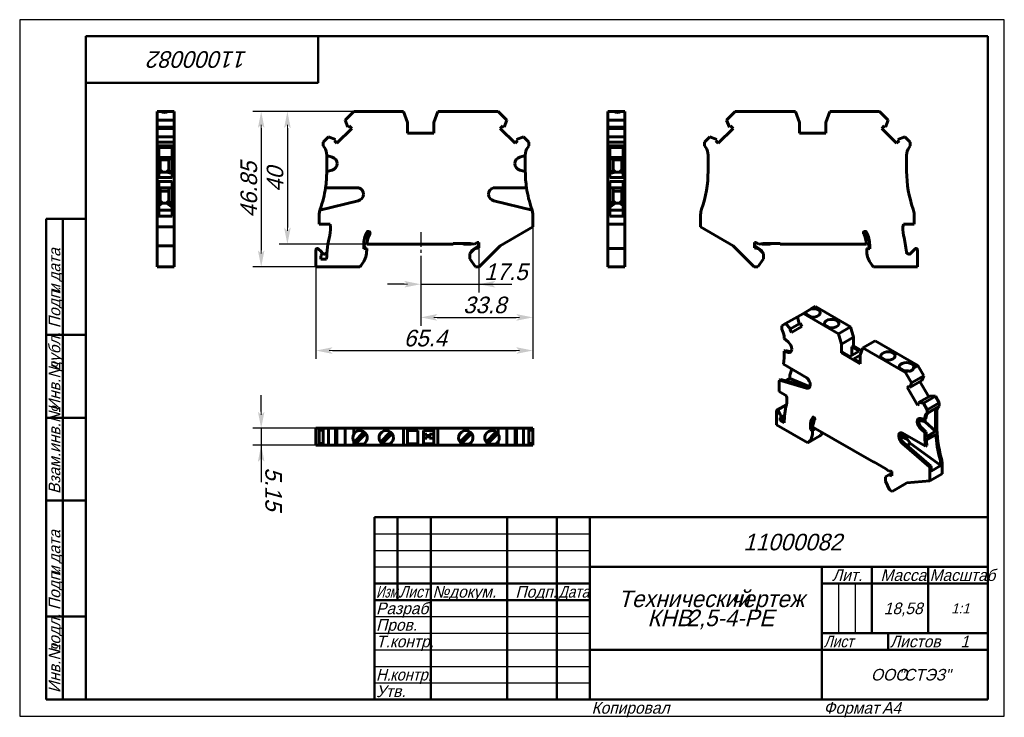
# Model space of a CAD drawing. Header units: millimetres. Extents: x 0 to 297, y 0 to 210.
import ezdxf

# ---------------------------------------------------------------- set-up
doc = ezdxf.new("R2010")
doc.units = ezdxf.units.MM
doc.linetypes.add('CENTER_per1_scale0.139370', pattern=[7.08, 4.425, -0.885, 0.885, -0.885])
doc.styles.add('TextStyle_1', font='T-FLEX Type A.TTF', dxfattribs={"oblique": 15, "height": 5})
doc.styles.add('TextStyle_2', font='T-FLEX Type A.TTF', dxfattribs={"oblique": 15, "height": 3.5})
doc.styles.add('TextStyle_3', font='T-FLEX Type A.TTF', dxfattribs={"width": 0.744064, "oblique": 15, "height": 3.5})
doc.styles.add('TextStyle_4', font='T-FLEX Type A.TTF', dxfattribs={"width": 0.883061, "oblique": 15, "height": 3.5})
doc.styles.add('TextStyle_5', font='T-FLEX Type A.TTF', dxfattribs={"width": 0.94413, "oblique": 15, "height": 3.5})
doc.styles.add('TextStyle_6', font='T-FLEX Type A.TTF', dxfattribs={"width": 0.98844, "oblique": 15, "height": 3.5})
doc.styles.add('TextStyle_7', font='T-FLEX Type A.TTF', dxfattribs={"oblique": 15, "height": 5})
doc.styles.add('TextStyle_8', font='T-FLEX Type A.TTF', dxfattribs={"oblique": 15, "height": 3})
doc.styles.add('TextStyle_9', font='T-FLEX Type A.TTF', dxfattribs={"oblique": 15, "height": 3.5})
doc.dimstyles.new('DIM_ST_1', dxfattribs={"dimtxt": 5, "dimasz": 5, "dimexe": 2.5, "dimexo": 0, "dimtad": 1, "dimrnd": 0.01, "dimdsep": 46, "dimtxsty": 'TextStyle_1', "dimblk": 'Arrow_3_C7_Status', "dimcen": 0.09, "dimclrd": 7, "dimclre": 7, "dimclrt": 7, "dimazin": 0, "dimtfac": 1, "dimtdec": 0, "dimtmove": 0, "dimatfit": 0, "dimldrblk": 'NONE', "dimfxl": 1, "dimtvp": 1, "dimtolj": 1, "dimarcsym": 0})
doc.dimstyles.new('DIM_ST_2', dxfattribs={"dimtxt": 5, "dimasz": 5, "dimexe": 2.5, "dimexo": 0, "dimtad": 1, "dimrnd": 0.01, "dimdsep": 46, "dimtxsty": 'TextStyle_1', "dimblk": 'Arrow_3_C7_Status', "dimcen": 0.09, "dimclrd": 7, "dimclre": 7, "dimclrt": 7, "dimazin": 0, "dimtfac": 1, "dimtdec": 0, "dimtmove": 0, "dimatfit": 0, "dimldrblk": 'NONE', "dimfxl": 1, "dimtvp": 1, "dimtolj": 1, "dimarcsym": 0})
doc.dimstyles.new('DIM_ST_3', dxfattribs={"dimtxt": 5, "dimasz": 5, "dimexe": 2.5, "dimexo": 0, "dimtad": 1, "dimrnd": 0.01, "dimdsep": 46, "dimtxsty": 'TextStyle_1', "dimblk": 'Arrow_3_C7_Status', "dimcen": 0.09, "dimclrd": 7, "dimclre": 7, "dimclrt": 7, "dimazin": 0, "dimtfac": 1, "dimtdec": 0, "dimtmove": 0, "dimatfit": 0, "dimldrblk": 'NONE', "dimfxl": 1, "dimtvp": 1, "dimtolj": 1, "dimarcsym": 0})

# ---------------------------------------------------------------- blocks, each defined once
blk = doc.blocks.new('Arrow_3_C7_Status')
at = {"color": 7, "linetype": 'Continuous', "lineweight": 0}
blk.add_line((-1, 0), (-0.8, 0), dxfattribs=at)
at = {"color": 7}
blk.add_solid([(-1, -0.2), (0, 0), (-0.8, 0), (-1, 0.2)], dxfattribs=at)
blk = doc.blocks.new('*D5')
at = {"color": 7, "lineweight": -2}
for p, q in [((138.47, 141.22), (138.47, 127.74)), ((120.97, 138.83), (120.97, 127.74)), ((115.97, 130.24), (110.97, 130.24)), ((120.97, 130.24), (138.47, 130.24)), ((138.47, 130.24), (148.47, 130.24)), ((143.47, 130.24), (148.47, 130.24))]:
    blk.add_line(p, q, dxfattribs=at)
at = {"layer": 'Defpoints', "color": 0}
for p in [(138.47, 141.22), (120.97, 138.83), (138.47, 130.24)]:
    blk.add_point(p, dxfattribs=at)
at = {"color": 7, "lineweight": -2, "xscale": 5, "yscale": 5, "zscale": 5}
blk.add_blockref('Arrow_3_C7_Status', (120.97, 130.24), dxfattribs=at)
at = {"color": 7, "lineweight": -2, "xscale": 5, "yscale": 5, "zscale": 5, "rotation": 180}
blk.add_blockref('Arrow_3_C7_Status', (138.47, 130.24), dxfattribs=at)
blk = doc.blocks.new('_None')
blk = doc.blocks.new('*D6')
at = {"color": 7, "lineweight": -2}
for p, q in [((154.77, 149.38), (154.77, 117.74)), ((120.97, 138.83), (120.97, 117.74)), ((125.97, 120.24), (149.77, 120.24))]:
    blk.add_line(p, q, dxfattribs=at)
at = {"layer": 'Defpoints', "color": 0}
for p in [(154.77, 149.38), (120.97, 138.83), (154.77, 120.24)]:
    blk.add_point(p, dxfattribs=at)
at = {"color": 7, "lineweight": -2, "xscale": 5, "yscale": 5, "zscale": 5, "rotation": 180}
blk.add_blockref('Arrow_3_C7_Status', (120.97, 120.24), dxfattribs=at)
at = {"color": 7, "lineweight": -2, "xscale": 5, "yscale": 5, "zscale": 5}
blk.add_blockref('Arrow_3_C7_Status', (154.77, 120.24), dxfattribs=at)
blk = doc.blocks.new('*D7')
at = {"color": 7, "lineweight": -2}
for p, q in [((154.77, 147.53), (154.77, 107.74)), ((89.37, 135.47), (89.37, 107.74)), ((94.37, 110.24), (149.77, 110.24))]:
    blk.add_line(p, q, dxfattribs=at)
at = {"layer": 'Defpoints', "color": 0}
for p in [(154.77, 147.53), (89.37, 135.47), (154.77, 110.24)]:
    blk.add_point(p, dxfattribs=at)
at = {"color": 7, "lineweight": -2, "xscale": 5, "yscale": 5, "zscale": 5}
for p, rotation in [((89.37, 110.24), 180), ((154.77, 110.24), 360)]:
    blk.add_blockref('Arrow_3_C7_Status', p, dxfattribs=dict(at, rotation=rotation))
blk = doc.blocks.new('*D8')
at = {"color": 7, "lineweight": -2}
for p, q in [((100.77, 182.32), (78.26, 182.32)), ((80.76, 177.32), (80.76, 147.32)), ((104.77, 142.32), (78.26, 142.32))]:
    blk.add_line(p, q, dxfattribs=at)
at = {"layer": 'Defpoints', "color": 0}
for p in [(100.77, 182.32), (80.76, 142.32), (104.77, 142.32)]:
    blk.add_point(p, dxfattribs=at)
at = {"color": 7, "lineweight": -2, "xscale": 5, "yscale": 5, "zscale": 5}
for p, rotation in [((80.76, 182.32), 89.99999999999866), ((80.76, 142.32), 269.9999999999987)]:
    blk.add_blockref('Arrow_3_C7_Status', p, dxfattribs=dict(at, rotation=rotation))
blk = doc.blocks.new('*D9')
at = {"color": 7, "lineweight": -2}
for p, q in [((100.77, 182.32), (70.35, 182.32)), ((72.85, 177.32), (72.85, 140.47)), ((89.37, 135.47), (70.35, 135.47))]:
    blk.add_line(p, q, dxfattribs=at)
at = {"layer": 'Defpoints', "color": 0}
for p in [(100.77, 182.32), (72.85, 135.47), (89.37, 135.47)]:
    blk.add_point(p, dxfattribs=at)
at = {"color": 7, "lineweight": -2, "xscale": 5, "yscale": 5, "zscale": 5}
for p, rotation in [((72.85, 182.32), 89.99999999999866), ((72.85, 135.47), 269.9999999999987)]:
    blk.add_blockref('Arrow_3_C7_Status', p, dxfattribs=dict(at, rotation=rotation))
blk = doc.blocks.new('*D10')
at = {"color": 7, "lineweight": -2}
for p, q in [((72.85, 91.83), (72.85, 96.83)), ((89.37, 86.83), (70.35, 86.83)), ((72.85, 86.83), (72.85, 81.68)), ((89.37, 81.68), (70.35, 81.68)), ((72.85, 81.68), (72.85, 70.55)), ((72.85, 76.68), (72.85, 71.68))]:
    blk.add_line(p, q, dxfattribs=at)
at = {"layer": 'Defpoints', "color": 0}
for p in [(89.37, 86.83), (72.85, 81.68), (89.37, 81.68)]:
    blk.add_point(p, dxfattribs=at)
at = {"color": 7, "lineweight": -2, "xscale": 5, "yscale": 5, "zscale": 5}
for p, rotation in [((72.85, 86.83), 270.0000000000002), ((72.85, 81.68), 90.00000000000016)]:
    blk.add_blockref('Arrow_3_C7_Status', p, dxfattribs=dict(at, rotation=rotation))
blk = doc.blocks.new('_FR1Страница_1')
at = {"color": 7, "linetype": 'Continuous', "lineweight": 25}
for p, q in [((0, 210), (0, 0)), ((297, 210), (0, 210)), ((297, 0), (297, 210)), ((107, 55), (172, 55)), ((107, 50), (172, 50)), ((107, 45), (172, 45)), ((247, 40), (247, 25)), ((252, 40), (252, 25)), ((107, 30), (172, 30)), ((107, 25), (172, 25)), ((107, 20), (172, 20)), ((242, 20), (292, 20)), ((262, 20), (262, 20)), ((107, 15), (172, 15)), ((107, 10), (172, 10)), ((0, 0), (297, 0))]:
    blk.add_line(p, q, dxfattribs=at)
at = {"color": 7, "linetype": 'Continuous', "lineweight": 50}
for p, q in [((20, 5), (20, 205)), ((20, 205), (292, 205)), ((90, 191), (90, 205)), ((292, 205), (292, 5)), ((20, 191), (90, 191)), ((8, 5), (8, 150)), ((8, 150), (20, 150)), ((13, 150), (13, 5)), ((8, 115), (20, 115)), ((8, 90), (20, 90)), ((20, 65), (8, 65)), ((107, 5), (107, 60)), ((107, 60), (292, 60)), ((114, 60), (114, 35)), ((124, 60), (124, 5)), ((147, 60), (147, 5)), ((162, 60), (162, 5)), ((172, 60), (172, 5)), ((172, 45), (292, 45)), ((242, 45), (242, 5)), ((257, 45), (257, 25)), ((274, 45), (274, 25)), ((107, 40), (172, 40)), ((242, 40), (292, 40)), ((107, 35), (172, 35)), ((8, 30), (20, 30)), ((242, 25), (292, 25)), ((262, 25), (262, 20)), ((172, 20), (292, 20)), ((20, 5), (8, 5)), ((292, 5), (20, 5))]:
    blk.add_line(p, q, dxfattribs=at)
at = {"color": 7, "oblique": 15}
for s, height, rotation, style, p in [('11000082', 5, 180, 'TextStyle_7', (68.7, 200.5)), ('дата', 3.5, 90, 'TextStyle_2', (12.25, 131.01)), ('Подп.', 3.5, 90, 'TextStyle_2', (12.25, 117)), ('и', 3.5, 90, 'TextStyle_2', (12.25, 127.51)), ('дубл.', 3.5, 90, 'TextStyle_2', (12.25, 104.01)), ('Инв.№', 3.5, 90, 'TextStyle_2', (12.25, 92)), ('Взам.инв.№', 3.5, 90, 'TextStyle_2', (12.25, 67)), ('дата', 3.5, 90, 'TextStyle_2', (12.25, 46.01)), ('Подп.', 3.5, 90, 'TextStyle_2', (12.25, 32)), ('и', 3.5, 90, 'TextStyle_2', (12.25, 42.51)), ('подл.', 3.5, 90, 'TextStyle_2', (12.25, 19.01)), ('Инв.№', 3.5, 90, 'TextStyle_2', (12.25, 7))]:
    blk.add_text(s, height=height, rotation=rotation, dxfattribs=dict(at, style=style)).set_placement(p)
for s, height, style, p in [('11000082', 5, 'TextStyle_7', (218.3, 50)), ('Лит.', 3.5, 'TextStyle_2', (245.03, 40.76)), ('Масса', 3.5, 'TextStyle_2', (259.65, 40.76)), ('№', 3.5, 'TextStyle_2', (124.5, 35.75)), ('Подп.', 3.5, 'TextStyle_2', (149.53, 35.75)), ('докум.', 3.5, 'TextStyle_2', (129.5, 35.75)), ('Технический', 5, 'TextStyle_7', (180.55, 32.88)), ('чертеж', 5, 'TextStyle_7', (214.51, 32.88)), ('Разраб.', 3.5, 'TextStyle_2', (107.5, 30.75)), ('18,58', 3.5, 'TextStyle_2', (260.65, 30.75)), ('1:1', 3, 'TextStyle_8', (280.99, 31)), ('КНВ', 5, 'TextStyle_7', (189.36, 27.12)), ('2,5-4-PE', 5, 'TextStyle_7', (201.15, 27.12)), ('Пров.', 3.5, 'TextStyle_2', (107.5, 25.75)), ('Т.контр.', 3.5, 'TextStyle_2', (107.5, 20.75)), ('Листов', 3.5, 'TextStyle_2', (262.5, 20.75)), ('1', 3.5, 'TextStyle_9', (283.78, 20.75)), ('ООО', 3.5, 'TextStyle_2', (256.78, 10.75)), ('"СТЭЗ"', 3.5, 'TextStyle_2', (265.03, 10.75)), ('Утв.', 3.5, 'TextStyle_2', (107.5, 5.75)), ('Копировал', 3.5, 'TextStyle_2', (172.5, 0.75)), ('Формат', 3.5, 'TextStyle_2', (242.5, 0.75)), ('A4', 3.5, 'TextStyle_2', (260.12, 0.75))]:
    blk.add_text(s, height=height, dxfattribs=dict(at, style=style)).set_placement(p)
for s, style, width, p in [('Масштаб', 'TextStyle_6', 0.98844, (274.5, 40.76)), ('Изм.', 'TextStyle_3', 0.744064, (107.5, 35.75)), ('Лист', 'TextStyle_4', 0.883061, (114.5, 35.75)), ('Дата', 'TextStyle_4', 0.883061, (162.5, 35.75)), ('Лист', 'TextStyle_4', 0.883061, (242.5, 20.75)), ('Н.', 'TextStyle_5', 0.94413, (107.5, 10.75)), ('контр.', 'TextStyle_5', 0.94413, (111.75, 10.75))]:
    blk.add_text(s, height=3.5, dxfattribs=dict(at, style=style, width=width)).set_placement(p)
blk = doc.blocks.new('Страница_1')
at = {"color": 7, "linetype": 'Continuous', "lineweight": 60}
for p, q in [((41.426, 182.321), (42.574, 182.321)), ((41.426, 179.747), (41.426, 182.321)), ((42.573, 182.321), (44.779, 182.321)), ((44.778, 182.321), (46.576, 182.321)), ((46.576, 179.747), (46.576, 182.321)), ((98.193, 179.747), (100.767, 182.321)), ((100.767, 182.321), (115.767, 182.321)), ((115.767, 182.321), (116.967, 179.024)), ((124.967, 179.024), (126.167, 182.321)), ((126.167, 182.321), (144.367, 182.321)), ((146.941, 179.747), (144.367, 182.321)), ((177.435, 179.747), (177.435, 182.321)), ((179.232, 182.321), (177.435, 182.321)), ((181.437, 182.321), (179.231, 182.321)), ((182.585, 182.321), (181.437, 182.321)), ((182.585, 179.747), (182.585, 182.321)), ((213.223, 179.747), (215.797, 182.321)), ((233.997, 182.321), (215.797, 182.321)), ((235.197, 179.024), (233.997, 182.321)), ((244.397, 182.321), (243.197, 179.024)), ((259.397, 182.321), (244.397, 182.321)), ((261.971, 179.747), (259.397, 182.321)), ((41.426, 179.747), (46.576, 179.747)), ((41.426, 179.747), (41.426, 177.605)), ((46.576, 177.605), (46.576, 179.747)), ((99.027, 177.605), (98.193, 179.747)), ((116.967, 175.821), (116.967, 179.024)), ((124.967, 175.821), (124.967, 179.024)), ((146.941, 179.747), (146.107, 177.605)), ((177.435, 177.605), (177.435, 179.747)), ((182.585, 179.747), (177.435, 179.747)), ((182.585, 177.605), (182.585, 179.747)), ((214.057, 177.605), (213.223, 179.747)), ((235.197, 179.024), (235.197, 175.821)), ((243.197, 179.024), (243.197, 175.821)), ((261.137, 177.605), (261.971, 179.747)), ((41.426, 177.605), (41.426, 177.221)), ((41.426, 177.605), (46.576, 177.605)), ((41.426, 177.221), (41.426, 174.713)), ((46.576, 177.221), (41.426, 177.221)), ((46.576, 177.221), (46.576, 177.605)), ((46.576, 174.713), (46.576, 177.221)), ((95.684, 172.749), (100.157, 177.221)), ((99.4, 177.978), (99.027, 177.605)), ((100.157, 177.221), (99.4, 177.978)), ((124.967, 175.821), (116.967, 175.821)), ((145.733, 177.978), (144.977, 177.221)), ((144.977, 177.221), (149.449, 172.749)), ((146.107, 177.605), (145.733, 177.978)), ((177.435, 177.221), (177.435, 177.605)), ((182.585, 177.605), (177.435, 177.605)), ((177.435, 177.221), (177.435, 174.713)), ((177.435, 177.221), (182.585, 177.221)), ((182.585, 177.221), (182.585, 177.605)), ((182.585, 174.713), (182.585, 177.221)), ((210.715, 172.749), (215.187, 177.221)), ((214.431, 177.978), (214.057, 177.605)), ((215.187, 177.221), (214.431, 177.978)), ((235.197, 175.821), (243.197, 175.821)), ((260.007, 177.221), (260.764, 177.978)), ((260.007, 177.221), (264.479, 172.749)), ((260.764, 177.978), (261.137, 177.605)), ((41.426, 173.121), (41.426, 174.713)), ((41.426, 174.713), (46.576, 174.713)), ((41.426, 173.121), (46.576, 173.121)), ((41.426, 171.921), (41.426, 173.121)), ((46.576, 173.121), (46.576, 174.713)), ((46.576, 173.121), (46.576, 171.921)), ((91.567, 173.121), (93.159, 174.713)), ((91.567, 173.121), (91.567, 171.921)), ((93.159, 174.713), (95.301, 173.879)), ((94.928, 173.505), (95.301, 173.879)), ((95.684, 172.749), (94.928, 173.505)), ((149.449, 172.749), (150.206, 173.505)), ((151.975, 174.713), (149.832, 173.879)), ((150.206, 173.505), (149.832, 173.879)), ((153.567, 173.121), (151.975, 174.713)), ((153.567, 171.921), (153.567, 173.121)), ((182.585, 174.713), (177.435, 174.713)), ((177.435, 173.121), (177.435, 174.713)), ((182.585, 173.121), (177.435, 173.121)), ((177.435, 173.121), (177.435, 171.921)), ((182.585, 173.121), (182.585, 174.713)), ((182.585, 173.121), (182.585, 171.921)), ((206.597, 173.121), (208.189, 174.713)), ((206.597, 173.121), (206.597, 171.921)), ((208.189, 174.713), (210.331, 173.879)), ((209.958, 173.505), (210.331, 173.879)), ((210.715, 172.749), (209.958, 173.505)), ((264.479, 172.749), (265.236, 173.505)), ((267.005, 174.713), (264.863, 173.879)), ((265.236, 173.505), (264.863, 173.879)), ((268.597, 173.121), (267.005, 174.713)), ((268.597, 173.121), (268.597, 171.921)), ((46.576, 171.921), (41.426, 171.921)), ((41.426, 171.442), (41.426, 171.921)), ((41.426, 171.442), (41.426, 169.176)), ((41.976, 171.442), (41.976, 171.457)), ((46.026, 171.457), (41.976, 171.457)), ((41.976, 171.442), (41.976, 169.176)), ((46.026, 171.442), (46.026, 171.457)), ((46.026, 171.442), (46.026, 169.176)), ((46.576, 171.921), (46.576, 171.442)), ((46.576, 171.442), (46.576, 169.176)), ((91.567, 171.921), (91.902, 171.442)), ((153.231, 171.442), (153.567, 171.921)), ((182.585, 171.921), (177.435, 171.921)), ((177.435, 171.921), (177.435, 171.442)), ((177.435, 169.176), (177.435, 171.442)), ((177.985, 171.442), (177.985, 171.457)), ((177.985, 171.457), (182.035, 171.457)), ((177.985, 169.176), (177.985, 171.442)), ((182.035, 171.442), (182.035, 171.457)), ((182.035, 169.176), (182.035, 171.442)), ((182.585, 171.921), (182.585, 171.442)), ((182.585, 169.176), (182.585, 171.442)), ((206.597, 171.921), (206.933, 171.442)), ((268.597, 171.921), (268.261, 171.442)), ((41.426, 169.015), (41.426, 169.176)), ((41.976, 169.015), (41.426, 169.015)), ((41.426, 169.015), (41.426, 168.568)), ((41.426, 168.568), (41.426, 166.637)), ((41.426, 166.637), (41.426, 166.606)), ((41.426, 166.606), (41.426, 164.674)), ((41.976, 169.015), (41.976, 169.176)), ((41.976, 168.568), (41.976, 169.015)), ((42.165, 168.438), (41.976, 168.696)), ((41.976, 168.568), (41.976, 166.637)), ((41.976, 166.606), (41.976, 166.637)), ((41.976, 166.606), (41.976, 164.674)), ((45.535, 168.438), (42.165, 168.438)), ((42.165, 168.438), (42.376, 167.857)), ((42.376, 167.857), (42.376, 164.206)), ((45.13, 167.721), (42.376, 167.721)), ((44.976, 164.771), (44.976, 167.721)), ((45.535, 168.438), (45.13, 167.721)), ((45.535, 168.438), (46.026, 168.867)), ((46.026, 164.283), (46.026, 169.176)), ((46.576, 169.176), (46.576, 164.283)), ((92.617, 169.015), (92.617, 169.176)), ((92.617, 164.283), (92.617, 169.015)), ((92.617, 169.015), (94.284, 168.568)), ((95.767, 166.637), (95.767, 166.606)), ((149.367, 166.637), (149.367, 166.606)), ((152.517, 169.015), (150.849, 168.568)), ((152.517, 169.015), (152.517, 169.176)), ((152.517, 164.283), (152.517, 169.015)), ((177.435, 169.176), (177.435, 164.283)), ((177.985, 164.283), (177.985, 169.176)), ((178.476, 168.438), (177.985, 168.867)), ((178.476, 168.438), (178.88, 167.721)), ((178.476, 168.438), (181.845, 168.438)), ((181.635, 167.721), (178.88, 167.721)), ((179.035, 164.771), (179.035, 167.721)), ((181.845, 168.438), (181.635, 167.857)), ((181.635, 167.857), (181.635, 164.206)), ((181.845, 168.438), (182.035, 168.696)), ((182.035, 169.015), (182.035, 169.176)), ((182.035, 169.015), (182.585, 169.015)), ((182.035, 168.568), (182.035, 169.015)), ((182.035, 168.568), (182.035, 166.637)), ((182.035, 166.606), (182.035, 166.637)), ((182.035, 166.606), (182.035, 164.674)), ((182.585, 169.015), (182.585, 169.176)), ((182.585, 169.015), (182.585, 168.568)), ((182.585, 168.568), (182.585, 166.637)), ((182.585, 166.637), (182.585, 166.606)), ((182.585, 166.606), (182.585, 164.674)), ((207.647, 169.176), (207.647, 164.283)), ((267.547, 169.176), (267.547, 164.283)), ((41.426, 164.674), (41.426, 164.227)), ((41.976, 164.227), (41.426, 164.227)), ((41.426, 164.227), (41.426, 159.296)), ((41.976, 164.227), (41.976, 164.674)), ((41.976, 164.227), (41.976, 162.389)), ((41.976, 163.675), (42.26, 163.881)), ((42.26, 163.881), (42.376, 164.206)), ((42.26, 163.881), (43.076, 164.071)), ((43.076, 164.071), (42.376, 164.771)), ((43.076, 164.071), (44.276, 164.071)), ((44.976, 164.771), (44.276, 164.071)), ((45.686, 163.742), (44.276, 164.071)), ((45.686, 163.742), (44.976, 164.771)), ((45.686, 163.742), (46.026, 163.584)), ((46.026, 164.283), (46.026, 162.389)), ((46.576, 164.283), (46.576, 152.902)), ((94.284, 164.674), (92.617, 164.227)), ((150.849, 164.674), (152.517, 164.227)), ((177.435, 164.283), (177.435, 152.902)), ((177.985, 164.283), (177.985, 162.389)), ((178.324, 163.742), (177.985, 163.584)), ((178.324, 163.742), (179.035, 164.771)), ((178.324, 163.742), (179.735, 164.071)), ((179.035, 164.771), (179.735, 164.071)), ((180.935, 164.071), (179.735, 164.071)), ((180.935, 164.071), (181.635, 164.771)), ((181.75, 163.881), (180.935, 164.071)), ((181.75, 163.881), (181.635, 164.206)), ((182.035, 163.675), (181.75, 163.881)), ((182.035, 164.227), (182.035, 164.674)), ((182.585, 164.227), (182.035, 164.227)), ((182.035, 164.227), (182.035, 162.389)), ((182.585, 164.674), (182.585, 164.227)), ((182.585, 164.227), (182.585, 159.296)), ((46.026, 162.389), (41.976, 162.389)), ((46.026, 161.238), (41.976, 161.238)), ((41.976, 161.238), (41.976, 159.296)), ((46.026, 161.238), (46.026, 152.902)), ((182.035, 162.389), (177.985, 162.389)), ((182.035, 161.238), (177.985, 161.238)), ((177.985, 161.238), (177.985, 152.902)), ((182.035, 161.238), (182.035, 159.296)), ((41.426, 159.296), (41.426, 157.385)), ((41.976, 159.296), (41.426, 159.296)), ((41.976, 159.296), (46.026, 159.296)), ((41.976, 159.296), (41.976, 157.385)), ((42.376, 159.296), (42.376, 154.806)), ((44.976, 158.321), (42.376, 158.321)), ((44.976, 159.296), (44.976, 158.321)), ((44.976, 158.321), (44.976, 155.371)), ((102.279, 159.296), (92.249, 159.296)), ((142.854, 159.296), (152.885, 159.296)), ((182.035, 159.296), (177.985, 159.296)), ((179.035, 158.321), (179.035, 159.296)), ((179.035, 158.321), (181.635, 158.321)), ((179.035, 155.371), (179.035, 158.321)), ((181.635, 159.296), (181.635, 154.806)), ((182.035, 159.296), (182.035, 157.385)), ((182.585, 159.296), (182.035, 159.296)), ((182.585, 159.296), (182.585, 157.385)), ((41.426, 157.385), (41.426, 157.354)), ((41.426, 157.354), (41.426, 155.393)), ((41.426, 155.393), (41.426, 152.53)), ((41.976, 155.393), (41.426, 155.393)), ((41.976, 157.385), (41.976, 157.354)), ((41.976, 157.354), (41.976, 155.393)), ((41.976, 155.393), (41.976, 152.53)), ((42.376, 154.806), (42.051, 153.953)), ((42.051, 153.953), (43.076, 154.671)), ((42.376, 155.371), (43.076, 154.671)), ((43.076, 154.671), (44.276, 154.671)), ((44.976, 155.371), (44.276, 154.671)), ((44.276, 154.671), (46.026, 153.445)), ((44.976, 155.371), (46.026, 153.849)), ((102.085, 155.393), (90.539, 152.53)), ((103.692, 157.385), (103.692, 157.354)), ((141.442, 157.385), (141.442, 157.354)), ((143.048, 155.393), (154.594, 152.53)), ((179.035, 155.371), (177.985, 153.849)), ((179.735, 154.671), (177.985, 153.445)), ((179.035, 155.371), (179.735, 154.671)), ((180.935, 154.671), (179.735, 154.671)), ((181.635, 155.371), (180.935, 154.671)), ((181.959, 153.953), (180.935, 154.671)), ((181.635, 154.806), (181.959, 153.953)), ((182.035, 157.385), (182.035, 157.354)), ((182.035, 157.354), (182.035, 155.393)), ((182.035, 155.393), (182.585, 155.393)), ((182.035, 155.393), (182.035, 152.53)), ((182.585, 157.385), (182.585, 157.354)), ((182.585, 157.354), (182.585, 155.393)), ((182.585, 155.393), (182.585, 152.53)), ((41.426, 151.228), (41.426, 152.53)), ((41.976, 152.53), (41.426, 152.53)), ((41.976, 153.841), (42.051, 153.953)), ((46.026, 152.597), (41.976, 152.597)), ((41.976, 151.228), (41.976, 152.53)), ((46.026, 151.228), (46.026, 152.902)), ((46.576, 151.228), (46.576, 152.902)), ((177.435, 151.228), (177.435, 152.902)), ((177.985, 151.228), (177.985, 152.902)), ((177.985, 152.597), (182.035, 152.597)), ((182.035, 153.841), (181.959, 153.953)), ((182.585, 152.53), (182.035, 152.53)), ((182.035, 151.228), (182.035, 152.53)), ((182.585, 151.228), (182.585, 152.53)), ((41.426, 151.228), (41.426, 147.529)), ((41.976, 151.228), (41.976, 150.792)), ((46.026, 150.792), (41.976, 150.792)), ((46.026, 150.792), (46.026, 151.228)), ((46.576, 151.228), (46.576, 147.529)), ((90.367, 151.228), (90.367, 148.321)), ((154.767, 151.228), (154.767, 147.529)), ((177.435, 151.228), (177.435, 148.321)), ((177.985, 150.792), (177.985, 151.228)), ((177.985, 150.792), (182.035, 150.792)), ((182.035, 151.228), (182.035, 150.792)), ((182.585, 151.228), (182.585, 148.321)), ((205.397, 151.228), (205.397, 147.529)), ((269.797, 151.228), (269.797, 148.321)), ((41.426, 147.529), (46.576, 147.529)), ((41.426, 147.529), (41.426, 141.863)), ((46.576, 147.529), (46.576, 141.863)), ((93.61, 148.321), (90.367, 148.321)), ((104.867, 143.226), (104.867, 146.066)), ((154.767, 147.529), (144.952, 141.863)), ((182.585, 148.321), (177.435, 148.321)), ((177.435, 144.964), (177.435, 148.321)), ((182.585, 144.964), (182.585, 148.321)), ((205.397, 147.529), (215.211, 141.863)), ((255.297, 146.066), (255.297, 143.226)), ((266.554, 148.321), (269.797, 148.321)), ((103.798, 142.736), (104.117, 142.371)), ((138.04, 142.785), (137.2, 142.294)), ((138.04, 142.785), (138.467, 142.785)), ((138.306, 142.785), (138.467, 141.871)), ((138.467, 141.221), (138.467, 142.785)), ((177.435, 141.028), (177.435, 144.964)), ((182.585, 141.028), (182.585, 144.964)), ((221.858, 142.785), (221.697, 141.871)), ((221.697, 142.785), (221.697, 141.221)), ((222.124, 142.785), (221.697, 142.785)), ((222.124, 142.785), (222.963, 142.294)), ((256.047, 142.371), (256.366, 142.736)), ((46.576, 141.863), (41.426, 141.863)), ((41.426, 141.863), (41.426, 135.471)), ((46.576, 141.863), (46.576, 135.471)), ((89.367, 135.471), (89.367, 140.628)), ((90.903, 140.058), (90.05, 140.911)), ((91.419, 139.542), (90.903, 140.058)), ((103.767, 142.021), (103.767, 140.943)), ((104.667, 141.021), (103.767, 140.943)), ((103.917, 141.721), (104.117, 141.921)), ((103.917, 141.401), (103.917, 141.721)), ((104.367, 141.321), (103.917, 141.401)), ((104.117, 141.921), (104.117, 142.371)), ((104.367, 140.995), (104.367, 141.321)), ((104.667, 140.465), (104.667, 141.021)), ((130.767, 142.321), (104.773, 142.321)), ((135.881, 142.521), (130.767, 142.521)), ((130.767, 142.321), (130.767, 142.521)), ((133.867, 142.321), (133.52, 142.521)), ((136.217, 142.321), (133.867, 142.321)), ((135.817, 139.521), (137.169, 140.874)), ((137.2, 142.294), (135.881, 142.521)), ((138.467, 141.871), (136.101, 140.214)), ((136.101, 140.214), (136.21, 139.914)), ((136.217, 142.321), (136.407, 142.431)), ((138.467, 141.221), (137.169, 140.874)), ((144.952, 141.863), (138.567, 135.471)), ((182.585, 141.028), (177.435, 141.028)), ((177.435, 140.628), (177.435, 141.028)), ((177.435, 135.471), (177.435, 140.628)), ((182.585, 140.628), (182.585, 141.028)), ((182.585, 135.471), (182.585, 140.628)), ((215.211, 141.863), (221.597, 135.471)), ((221.697, 141.871), (224.063, 140.214)), ((221.697, 141.221), (222.995, 140.874)), ((222.963, 142.294), (224.283, 142.521)), ((224.347, 139.521), (222.995, 140.874)), ((223.947, 142.321), (223.757, 142.431)), ((226.297, 142.321), (223.947, 142.321)), ((224.063, 140.214), (223.954, 139.914)), ((229.397, 142.521), (224.283, 142.521)), ((226.643, 142.521), (226.297, 142.321)), ((229.397, 142.321), (229.397, 142.521)), ((229.397, 142.321), (255.391, 142.321)), ((255.497, 141.021), (256.397, 140.943)), ((255.497, 140.465), (255.497, 141.021)), ((255.797, 141.321), (256.247, 141.401)), ((255.797, 140.995), (255.797, 141.321)), ((256.047, 141.921), (256.047, 142.371)), ((256.247, 141.721), (256.047, 141.921)), ((256.247, 141.401), (256.247, 141.721)), ((256.397, 142.021), (256.397, 140.943)), ((268.745, 139.542), (270.114, 140.911)), ((270.797, 135.471), (270.797, 140.628)), ((90.867, 138.75), (90.867, 137.821)), ((90.867, 137.821), (92.574, 137.821)), ((135.817, 139.521), (135.817, 137.871)), ((135.817, 137.871), (137.497, 135.471)), ((224.347, 137.871), (222.667, 135.471)), ((224.347, 139.521), (224.347, 137.871)), ((41.426, 135.471), (46.576, 135.471)), ((102.633, 135.471), (89.367, 135.471)), ((137.497, 135.471), (138.567, 135.471)), ((182.585, 135.471), (177.435, 135.471)), ((222.667, 135.471), (221.597, 135.471)), ((257.531, 135.471), (270.797, 135.471)), ((236.395, 121.454), (237.207, 121.922)), ((237.207, 121.922), (238.766, 122.822)), ((238.766, 122.822), (240.037, 123.556)), ((240.037, 123.556), (250.643, 117.433)), ((231.015, 118.348), (234.575, 120.403)), ((234.575, 120.403), (236.395, 121.454)), ((235.165, 118.313), (234.575, 120.403)), ((236.395, 121.454), (247.002, 115.33)), ((237.22, 121.263), (238.717, 120.399)), ((229.89, 117.698), (231.015, 118.348)), ((229.89, 117.698), (229.89, 116.718)), ((229.89, 116.718), (230.127, 116.19)), ((231.015, 118.348), (232.53, 116.792)), ((232.267, 116.639), (232.53, 116.792)), ((232.802, 115.713), (232.267, 116.639)), ((232.53, 116.792), (235.165, 118.313)), ((232.802, 115.713), (235.964, 117.539)), ((235.429, 118.465), (235.165, 118.313)), ((235.964, 117.539), (235.429, 118.465)), ((242.824, 118.028), (244.321, 117.164)), ((247.002, 115.33), (250.643, 117.433)), ((250.643, 117.433), (251.492, 114.251)), ((230.632, 113.917), (230.632, 114.048)), ((230.632, 113.917), (231.812, 112.871)), ((247.002, 115.33), (247.85, 112.148)), ((247.85, 112.148), (251.492, 114.251)), ((251.492, 114.251), (251.492, 111.635)), ((254.356, 111.084), (257.997, 113.187)), ((257.997, 113.187), (270.867, 105.757)), ((230.632, 110.007), (231.021, 110.232)), ((231.812, 109.691), (230.632, 110.007)), ((231.021, 110.232), (232.2, 109.916)), ((232.86, 110.689), (232.86, 110.664)), ((247.85, 109.533), (247.85, 112.148)), ((250.414, 108.441), (253.26, 110.084)), ((251.492, 111.635), (251.032, 111.37)), ((251.032, 111.37), (251.032, 108.798)), ((253.26, 110.084), (251.032, 111.37)), ((254.008, 110.183), (251.492, 111.635)), ((253.507, 108.882), (254.356, 111.084)), ((254.356, 111.084), (267.225, 103.654)), ((248.186, 109.727), (247.85, 109.533)), ((253.507, 106.267), (247.85, 109.533)), ((248.186, 109.727), (250.414, 108.441)), ((253.507, 108.839), (251.616, 107.747)), ((251.616, 107.747), (253.507, 106.655)), ((253.507, 106.267), (253.507, 108.882)), ((259.794, 108.23), (261.292, 107.366)), ((237.465, 102.036), (230.372, 106.131)), ((265.398, 104.995), (266.895, 104.13)), ((267.225, 103.654), (268.037, 104.123)), ((269.596, 105.023), (270.867, 105.757)), ((272.687, 102.604), (270.867, 105.757)), ((229.163, 101.305), (229.552, 101.53)), ((237.328, 98.929), (229.163, 101.305)), ((237.716, 99.153), (229.552, 101.53)), ((232.294, 101.834), (231.024, 101.101)), ((232.294, 101.834), (232.294, 102.19)), ((238.359, 99.317), (232.294, 101.834)), ((269.045, 100.502), (267.225, 103.654)), ((268.455, 99.093), (272.097, 101.195)), ((269.045, 100.502), (272.687, 102.604)), ((272.097, 101.195), (272.687, 102.604)), ((229.041, 100.312), (229.041, 97.939)), ((237.716, 99.153), (237.328, 98.929)), ((238.464, 99.899), (238.464, 99.874)), ((268.191, 99.55), (267.656, 99.241)), ((267.656, 99.241), (270.819, 93.763)), ((268.455, 99.093), (268.191, 99.55)), ((269.045, 100.502), (268.455, 99.093)), ((274.197, 96.323), (271.562, 100.886)), ((231.335, 96.615), (229.041, 97.939)), ((271.09, 94.53), (274.732, 96.632)), ((272.605, 94.336), (276.247, 96.439)), ((276.247, 96.439), (274.732, 96.632)), ((277.372, 94.489), (276.247, 96.439)), ((231.286, 93.905), (228.417, 92.249)), ((270.819, 93.763), (271.354, 94.072)), ((271.354, 94.072), (271.09, 94.53)), ((272.605, 94.336), (271.09, 94.53)), ((273.731, 92.387), (272.605, 94.336)), ((273.731, 92.387), (277.372, 94.489)), ((277.372, 93.509), (273.731, 91.407)), ((273.731, 91.407), (273.731, 92.387)), ((276.753, 93.038), (273.89, 91.385)), ((276.746, 93.03), (276.753, 93.038)), ((277.372, 93.509), (277.135, 93.255)), ((277.372, 94.489), (277.372, 93.509)), ((228.334, 87.855), (228.334, 92.066)), ((229.421, 90.973), (228.817, 92.018)), ((229.395, 89.92), (229.395, 89.161)), ((229.395, 89.161), (230.666, 89.895)), ((229.395, 89.161), (230.602, 88.464)), ((229.421, 89.933), (230.734, 90.692)), ((272.469, 88.935), (271.369, 89.779)), ((272.988, 89.463), (271.809, 89.779)), ((273.377, 89.687), (272.988, 89.463)), ((272.988, 89.463), (272.988, 89.594)), ((273.125, 89.542), (273.125, 88.705)), ((273.377, 89.687), (273.377, 89.819)), ((273.493, 91.152), (273.731, 91.407)), ((273.882, 91.377), (273.89, 91.385)), ((276.241, 87.477), (276.241, 91.472)), ((276.63, 91.697), (276.63, 87.702)), ((89.367, 86.832), (89.367, 81.682)), ((90.05, 86.832), (89.367, 86.832)), ((90.367, 86.832), (90.05, 86.832)), ((90.367, 86.832), (90.655, 86.832)), ((90.367, 86.282), (90.367, 86.832)), ((90.367, 86.282), (90.367, 82.232)), ((90.367, 86.282), (90.655, 86.282)), ((90.655, 86.832), (91.567, 86.832)), ((90.655, 86.282), (91.567, 86.282)), ((91.567, 81.682), (91.567, 86.832)), ((91.567, 86.832), (93.159, 86.832)), ((93.159, 86.832), (95.301, 86.832)), ((93.159, 81.682), (93.159, 86.832)), ((95.684, 86.832), (95.301, 86.832)), ((95.301, 81.682), (95.301, 86.832)), ((95.684, 86.832), (95.684, 81.682)), ((98.193, 86.832), (95.684, 86.832)), ((98.193, 81.682), (98.193, 86.832)), ((98.193, 86.832), (100.767, 86.832)), ((100.767, 86.832), (115.767, 86.832)), ((100.767, 85.035), (100.767, 86.832)), ((115.767, 81.682), (115.767, 86.832)), ((115.767, 86.832), (116.967, 86.832)), ((124.967, 86.832), (116.967, 86.832)), ((116.967, 81.682), (116.967, 86.832)), ((120.117, 86.182), (116.967, 86.182)), ((120.117, 82.157), (120.117, 86.182)), ((121.817, 86.182), (121.817, 82.157)), ((124.967, 86.182), (121.817, 86.182)), ((124.967, 86.832), (126.167, 86.832)), ((124.967, 81.682), (124.967, 86.832)), ((126.167, 86.832), (144.367, 86.832)), ((126.167, 81.682), (126.167, 86.832)), ((146.941, 86.832), (144.367, 86.832)), ((144.367, 85.035), (144.367, 86.832)), ((149.449, 86.832), (146.941, 86.832)), ((146.941, 81.682), (146.941, 86.832)), ((149.449, 86.832), (149.449, 81.682)), ((149.449, 86.832), (149.832, 86.832)), ((151.975, 86.832), (149.832, 86.832)), ((149.832, 81.682), (149.832, 86.832)), ((151.975, 81.682), (151.975, 86.832)), ((153.567, 86.832), (151.975, 86.832)), ((154.478, 86.832), (153.567, 86.832)), ((153.567, 81.682), (153.567, 86.832)), ((154.478, 86.282), (153.567, 86.282)), ((154.767, 86.832), (154.478, 86.832)), ((154.767, 86.282), (154.478, 86.282)), ((154.767, 86.832), (154.767, 86.282)), ((154.767, 86.282), (154.767, 82.232)), ((237.715, 82.439), (228.334, 87.855)), ((238.517, 87.324), (238.517, 86.443)), ((239.492, 87.006), (238.517, 86.443)), ((239.153, 86.14), (238.517, 86.443)), ((239.153, 86.14), (240.072, 86.671)), ((239.153, 85.686), (239.153, 86.14)), ((257.608, 76.547), (239.228, 87.158)), ((270.761, 88.806), (270.761, 88.781)), ((272.469, 88.935), (271.15, 89.073)), ((271.15, 89.006), (271.15, 89.031)), ((271.809, 86.599), (272.988, 85.553)), ((273.377, 85.778), (272.198, 86.823)), ((272.469, 88.935), (273.125, 88.705)), ((273.125, 88.705), (276.278, 85.909)), ((103.912, 85.698), (100.876, 82.662)), ((101.371, 82.167), (104.407, 85.203)), ((111.837, 85.698), (108.801, 82.662)), ((109.296, 82.167), (112.332, 85.203)), ((121.847, 85.007), (121.817, 85.007)), ((121.817, 83.807), (121.847, 83.807)), ((122.817, 85.007), (121.847, 85.007)), ((122.817, 83.807), (121.847, 83.807)), ((122.817, 83.807), (122.817, 85.007)), ((124.586, 85.007), (123.617, 85.007)), ((123.617, 83.807), (123.617, 85.007)), ((124.586, 83.807), (123.617, 83.807)), ((124.967, 85.007), (124.586, 85.007)), ((124.967, 83.807), (124.586, 83.807)), ((135.837, 85.698), (132.801, 82.662)), ((133.296, 82.167), (136.332, 85.203)), ((143.762, 85.698), (140.726, 82.662)), ((141.221, 82.167), (144.257, 85.203)), ((241.356, 84.542), (237.715, 82.439)), ((265.157, 84.488), (265.157, 84.462)), ((265.546, 84.712), (265.546, 84.687)), ((265.559, 84.455), (267.723, 83.545)), ((265.71, 85.381), (267.521, 83.992)), ((266.156, 85.472), (273.248, 81.377)), ((267.521, 84.683), (267.521, 83.992)), ((267.723, 83.545), (267.521, 83.992)), ((268.753, 82.258), (267.723, 83.545)), ((273.377, 85.778), (272.988, 85.553)), ((276.278, 85.909), (273.414, 84.255)), ((276.337, 84.935), (273.474, 83.282)), ((90.05, 81.682), (89.367, 81.682)), ((90.367, 81.682), (90.05, 81.682)), ((90.367, 81.682), (90.367, 82.232)), ((90.367, 82.232), (90.539, 82.232)), ((90.367, 81.682), (90.539, 81.682)), ((90.539, 81.682), (90.539, 82.232)), ((91.567, 82.232), (90.539, 82.232)), ((91.567, 81.682), (90.539, 81.682)), ((91.567, 81.682), (93.159, 81.682)), ((93.159, 81.682), (95.301, 81.682)), ((95.684, 81.682), (95.301, 81.682)), ((95.684, 81.682), (98.193, 81.682)), ((98.193, 81.682), (100.767, 81.682)), ((100.767, 81.682), (100.767, 82.83)), ((100.767, 81.682), (115.767, 81.682)), ((101.583, 82.032), (103.7, 82.032)), ((109.508, 82.032), (111.625, 82.032)), ((115.767, 81.682), (116.967, 81.682)), ((116.967, 82.157), (120.117, 82.157)), ((124.967, 81.682), (116.967, 81.682)), ((121.817, 82.157), (124.967, 82.157)), ((124.967, 81.682), (126.167, 81.682)), ((126.167, 81.682), (144.367, 81.682)), ((133.508, 82.032), (135.625, 82.032)), ((141.433, 82.032), (143.55, 82.032)), ((144.367, 81.682), (144.367, 82.83)), ((146.941, 81.682), (144.367, 81.682)), ((146.941, 81.682), (149.449, 81.682)), ((149.449, 81.682), (149.832, 81.682)), ((151.975, 81.682), (149.832, 81.682)), ((153.567, 81.682), (151.975, 81.682)), ((153.567, 82.232), (154.594, 82.232)), ((153.567, 81.682), (154.594, 81.682)), ((154.594, 82.232), (154.594, 81.682)), ((154.767, 82.232), (154.594, 82.232)), ((154.767, 81.682), (154.594, 81.682)), ((154.767, 82.232), (154.767, 81.682)), ((266.682, 82.43), (266.293, 82.206)), ((266.293, 82.206), (274.457, 75.155)), ((266.682, 82.43), (274.846, 75.379)), ((268.753, 82.258), (267.631, 81.61)), ((268.753, 82.258), (277.832, 75.543)), ((273.637, 81.602), (273.248, 81.377)), ((257.608, 76.547), (257.608, 76.71)), ((261.225, 74.622), (257.608, 76.71)), ((257.75, 76.628), (257.608, 76.547)), ((262.158, 73.898), (261.225, 74.622)), ((274.846, 75.379), (274.457, 75.155)), ((277.832, 75.543), (274.968, 73.89)), ((277.832, 75.543), (277.832, 75.899)), ((278.221, 76.124), (278.221, 73.103)), ((261.179, 72.199), (262.136, 72.751)), ((261.179, 72.199), (261.179, 70.851)), ((262.136, 72.751), (263.053, 73.281)), ((263.053, 72.505), (262.136, 72.751)), ((262.751, 73.956), (262.158, 73.898)), ((262.751, 73.956), (263.053, 73.782)), ((262.883, 73.516), (263.053, 73.615)), ((263.053, 73.556), (262.883, 73.516)), ((262.883, 73.516), (262.96, 73.227)), ((263.053, 72.505), (263.053, 73.782)), ((274.579, 74.021), (274.579, 71.001)), ((274.579, 71.001), (278.221, 73.103)), ((274.968, 74.246), (274.968, 73.89)), ((261.179, 70.851), (262.368, 68.206)), ((267.639, 70.381), (263.124, 67.769)), ((263.124, 67.769), (266.766, 69.872)), ((267.648, 70.382), (266.766, 69.872)), ((274.579, 71.001), (267.639, 70.381)), ((262.368, 68.206), (263.124, 67.769))]:
    blk.add_line(p, q, dxfattribs=at)
at = {"color": 7, "linetype": 'CENTER_per1_scale0.139370', "lineweight": 25}
blk.add_line((120.967, 145.91), (120.967, 138.83), dxfattribs=at)
at = {"color": 7, "lineweight": 60, "flags": 128}
blk.add_lwpolyline([(269.596, 105.023), (269.508, 104.766), (269.383, 104.539), (269.222, 104.35), (269.028, 104.205), (268.806, 104.11), (268.561, 104.065), (268.302, 104.07), (268.037, 104.123)], dxfattribs=at)
at = {"color": 7, "linetype": 'Continuous', "lineweight": 60}
for centre, radius, start, end in [((43.676, 184.196), 2.175, 239.54969, 300.45031), ((180.335, 184.196), 2.175, 239.54969, 300.45031), ((88.667, 169.176), 3.95, 360, 35), ((156.467, 169.176), 3.95, 145, 180), ((203.697, 169.176), 3.95, 0, 35), ((271.497, 169.176), 3.95, 145, 180), ((93.767, 166.637), 2, 359.99999, 75), ((93.767, 166.606), 2, 285, 360), ((151.367, 166.637), 2, 105, 180), ((151.367, 166.606), 2, 180, 255), ((58.617, 164.283), 34, 351.5654, 359.90532), ((58.617, 164.283), 34, 359.90532, 360), ((186.517, 164.283), 34, 180, 180.09468), ((186.517, 164.283), 34, 180.09468, 188.4346), ((173.647, 164.283), 34, 340.44279, 0), ((301.547, 164.283), 34, 180, 199.55721), ((58.617, 164.283), 34, 340.44279, 351.5654), ((101.692, 157.385), 2, 0.00001, 72.91496), ((143.442, 157.385), 2, 107.08504, 180), ((186.517, 164.283), 34, 188.4346, 199.55721), ((101.692, 157.354), 2, 281.34617, 0), ((143.442, 157.354), 2, 180, 258.65383), ((95.367, 151.228), 5, 164.90393, 180), ((95.367, 151.228), 5, 160.44279, 164.90393), ((149.767, 151.228), 5, 15.09607, 19.55721), ((149.767, 151.228), 5, 360, 15.09607), ((210.397, 151.228), 5, 160.44279, 180), ((264.797, 151.228), 5, 360, 19.55721), ((86.267, 146.796), 7.5, 345.85889, 11.73422), ((112.067, 142.021), 8.3, 152.09877, 180), ((105.173, 145.671), 0.5, 332.09877, 152.09877), ((254.99, 145.671), 0.5, 27.90123, 207.90123), ((248.097, 142.021), 8.3, 0, 27.90123), ((273.897, 146.796), 7.5, 168.26578, 194.14111), ((124.667, 137.121), 32.1, 165.85889, 178.75046), ((112.067, 142.021), 7.3, 152.09877, 177.64472), ((248.097, 142.021), 7.3, 2.35528, 27.90123), ((235.497, 137.121), 32.1, 5.15339, 14.14111), ((89.767, 140.628), 0.4, 45, 180), ((90.267, 139.421), 0.9, 311.81031, 45), ((91.95, 140.072), 0.75, 225, 354.84661), ((97.667, 140.465), 7, 327.14012, 360), ((262.497, 140.465), 7, 180.00001, 212.85988), ((268.214, 140.072), 0.75, 185.15339, 315), ((270.397, 140.628), 0.4, 359.99998, 135), ((95.567, 141.821), 9.5, 318.05468, 327.14012), ((264.597, 141.821), 9.5, 212.85988, 221.94532), ((102.642, 83.932), 2.175, 149.54969, 210.45031), ((102.642, 83.932), 2.175, 299.12461, 149.54969), ((110.567, 83.932), 2.175, 299.12461, 240.87539), ((134.567, 83.932), 2.175, 299.12461, 240.87539), ((142.492, 83.932), 2.175, 30.45031, 240.87539), ((142.492, 83.932), 2.175, 329.54969, 30.45031), ((102.642, 83.932), 2.175, 210.45031, 240.87539), ((142.492, 83.932), 2.175, 299.12461, 329.54969)]:
    blk.add_arc(centre, radius, start, end, dxfattribs=at)
for centre, major_axis, ratio, start_param, end_param in [((239.312, 121.607), (2.175, 0), 0.5773503, 2.8876527, 3.4186704), ((239.312, 121.607), (2.175, 0), 0.5773503, 4.4353112, 8.1079216), ((244.916, 118.372), (2.175, 0), 0.5773503, 4.4353112, 9.7018557), ((227.839, 115.661), (-1.975, 3.421), 0.5773503, 3.9269908, 4.5378561), ((231.446, 111.505), (-1, 1.732), 0.5773503, 3.9269908, 5.2359878), ((206.591, 123.934), (-17, 29.445), 0.5773503, 3.7797793, 3.9253383), ((231.446, 111.48), (-1, 1.732), 0.5773503, 2.6179939, 3.9269908), ((231.834, 111.705), (-1, 1.732), 0.5773503, 2.6179939, 2.9458915), ((261.886, 108.574), (2.175, 0), 0.5773503, 4.4353112, 9.7018557), ((209.843, 125.812), (-17, 29.445), 0.5773503, 3.585653, 3.6411394), ((267.49, 105.338), (2.175, 0), 0.5773503, 6.0292454, 9.7018557), ((267.49, 105.338), (2.175, 0), 0.5773503, 4.4353112, 4.9663289), ((232.577, 98.271), (-2.5, 4.33), 0.5773503, 0.521922, 0.7853982), ((235.83, 100.149), (-2.5, 4.33), 0.5773503, 0.4440604, 0.7853982), ((237.049, 100.715), (-1, 1.732), 0.5773503, 3.9269908, 5.1995969), ((237.049, 100.69), (-1, 1.732), 0.5773503, 2.5542224, 3.9269908), ((237.438, 100.915), (-1, 1.732), 0.5773503, 2.5542224, 2.9458915), ((226.142, 98.367), (-3.75, 6.495), 0.5773503, 3.6801819, 4.1317916), ((228.617, 91.902), (-0.2, 0.346), 0.5773503, 4.712389, 7.0685835), ((253.295, 74.791), (-16.05, 27.799), 0.5773503, 0.5385892, 0.7635896), ((279.034, 89.859), (-1.975, 3.421), 0.5773503, 0.1745329, 0.7853982), ((279.423, 90.084), (-1.975, 3.421), 0.5773503, 0.1745329, 0.7853982), ((228.971, 90.713), (-0.45, 0.779), 0.5773503, 3.0859221, 4.712389), ((244.386, 83.936), (-4.15, 7.188), 0.5773503, 0.2984299, 0.7853982), ((239.511, 89.73), (-0.25, 0.433), 0.5773508, 3.4400205, 6.5816132), ((244.386, 83.936), (-3.65, 6.322), 0.5773503, 0.2984299, 0.7442907), ((272.175, 87.99), (-1, 1.732), 0.5773503, 5.7595865, 7.0685835), ((272.564, 88.215), (-1, 1.732), 0.5773503, 0.1957012, 0.7853982), ((275.781, 87.982), (-1.975, 3.421), 0.5773503, 0.1745329, 0.7853982), ((276.17, 88.206), (-1.975, 3.421), 0.5773503, 0.1745329, 0.7853982), ((272.175, 87.965), (-1, 1.732), 0.5773503, 0.7853982, 2.0943951), ((272.564, 88.189), (-1, 1.732), 0.5773503, 0.7853982, 2.0943951), ((300.282, 73.597), (-17, 29.445), 0.5773503, 0.7853982, 0.8411407), ((300.671, 73.821), (-17, 29.445), 0.5773503, 0.7853982, 1.1267359), ((234.203, 88.544), (-3.5, 6.062), 0.5773503, 3.3534777, 3.9269908), ((236.36, 92.611), (-4.75, 8.227), 0.5773503, 3.1949069, 3.3534777), ((237.845, 90.646), (-3.5, 6.062), 0.5773503, 3.3534777, 3.437128), ((266.571, 83.671), (-1, 1.732), 0.5773503, 5.7959774, 7.0685835), ((266.571, 83.646), (-1, 1.732), 0.5773503, 0.7853982, 2.1581665), ((266.96, 83.896), (-1, 1.732), 0.5773503, 0.1957012, 0.7853982), ((266.96, 83.871), (-1, 1.732), 0.5773503, 0.7853982, 2.1581665), ((297.03, 71.719), (-17, 29.445), 0.5773503, 0.7870506, 0.9326096), ((297.419, 71.943), (-17, 29.445), 0.5773503, 0.7870506, 0.8411407), ((297.419, 71.943), (-17, 29.445), 0.5773503, 0.8750764, 0.9326096), ((300.282, 73.597), (-17, 29.445), 0.5773503, 0.8750764, 1.1267359), ((232.718, 90.509), (-4.75, 8.227), 0.5773503, 3.1949069, 3.3534777), ((274.296, 77.94), (-2.5, 4.33), 0.5773503, 3.9269908, 4.2683286), ((274.685, 78.165), (-2.5, 4.33), 0.5773503, 3.9269908, 4.2683286), ((271.044, 76.062), (-2.5, 4.33), 0.5773503, 3.9269908, 4.190467), ((271.432, 76.287), (-2.5, 4.33), 0.5773503, 3.9269908, 4.190467)]:
    blk.add_ellipse(centre, major_axis=major_axis, ratio=ratio, start_param=start_param, end_param=end_param, dxfattribs=at)
blk.add_blockref('_FR1Страница_1', (0, 0))
at = {"color": 7, "style": 'TextStyle_1', "oblique": 15}
for s, rotation, p in [('46.85', 90, (71.6, 150.392)), ('40', 90, (79.51, 158.155)), ('5.15', 270, (74.1, 75.013))]:
    blk.add_text(s, height=5, rotation=rotation, dxfattribs=at).set_placement(p)
for s, p in [('17.5', (140.137, 131.49)), ('33.8', (133.757, 121.49)), ('65.4', (115.88, 111.49))]:
    blk.add_text(s, height=5, dxfattribs=at).set_placement(p)
for base, p1, p2, dimstyle, picture, middle, dimtype in [((72.85, 135.471), (100.767, 182.321), (89.367, 135.471), 'DIM_ST_1', '*D9', (72.85, 157.18), 160), ((80.76, 142.321), (100.767, 182.321), (104.773, 142.321), 'DIM_ST_1', '*D8', (80.76, 161.37), 160), ((72.85, 81.682), (89.367, 86.832), (89.367, 81.682), 'DIM_ST_3', '*D10', (72.85, 70.545), 161)]:
    dim = blk.add_linear_dim(base=base, p1=p1, p2=p2, angle=270, text=' ', dimstyle=dimstyle)
    dim.commit()
    dim.dimension.update_dxf_attribs({"geometry": picture, "text_midpoint": middle, "dimtype": dimtype})
for base, p1, p2, dimstyle, picture, middle in [((154.767, 120.24), (120.967, 138.83), (154.767, 149.379), 'DIM_ST_2', '*D6', (138.76, 120.24)), ((154.767, 110.24), (89.367, 135.471), (154.767, 147.529), 'DIM_ST_1', '*D7', (121.06, 110.24)), ((138.467, 130.24), (120.967, 138.83), (138.467, 141.221), 'DIM_ST_1', '*D5', (148.467, 130.24))]:
    dim = blk.add_linear_dim(base=base, p1=p1, p2=p2, text=' ', dimstyle=dimstyle)
    dim.commit()
    dim.dimension.update_dxf_attribs({"geometry": picture, "text_midpoint": middle, "dimtype": 160})

msp = doc.modelspace()

# ---------------------------------------------------------------- block references
msp.add_blockref('Страница_1', (0, 0))

doc.saveas('drawing.dxf')
